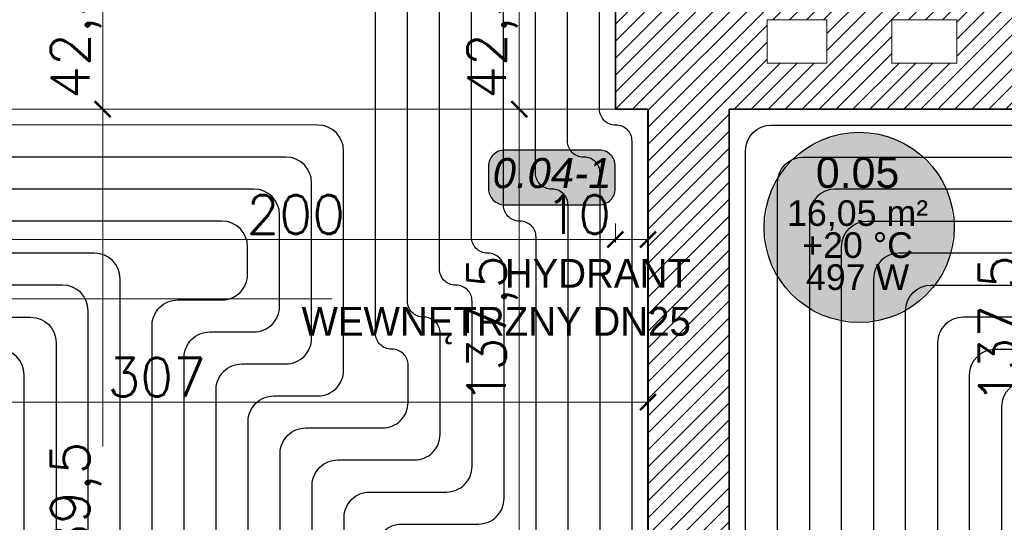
# Model space of a CAD drawing. Header units: millimetres. Extents: x -740 to 33545, y -26688 to 22494.
# Tile 170 of 256: x 11205 to 11513, y 10663 to 10820. Entities that reach past the tile are written whole.
import ezdxf
from ezdxf.enums import TextEntityAlignment as Align
from ezdxf.lldxf.tags import DXFTag

# ---------------------------------------------------------------- set-up
doc = ezdxf.new("R2010")
doc.units = ezdxf.units.MM
doc.header["$MEASUREMENT"] = 0
doc.layers.get('Defpoints').update_dxf_attribs({"color": 252})
for name, color, linetype, lineweight in [('A_istniejące ściany', 252, 'Continuous', 35), ('A_opisy', 252, 'Continuous', 15), ('l.przerywana', 252, 'ICAD_ISO03W100', 5), ('l.wypełnien', 252, 'Continuous', 5), ('Nowe_820-G Rysunki Obrazki_Nr_pióra__23', 252, 'Continuous', 15), ('wymiarowanie', 252, 'Continuous', 9)]:
    doc.layers.add(name, color=color, linetype=linetype, lineweight=lineweight)
for name, color, linetype, lineweight, true_color in [('IS_Floors zone', 7, 'Continuous', 25, 0x008000), ('IS_Przyłącze (powrotne)', 5, 'Continuous', 25, 0x0000ff), ('IS_Przyłącze (zasilające)', 1, 'Continuous', 25, 0xff0000), ('IS_Room (Automatic)', 7, 'Continuous', 25, 0x000000), ('IS_Strefa podłóg', 7, 'Continuous', 25, 0x008000), ('IS_Wężownica OChP', 7, 'Continuous', 25, 0x800080)]:
    doc.layers.add(name, color=color, linetype=linetype, lineweight=lineweight, true_color=true_color)
doc.layers.add('tabelki opis', color=252, linetype='Continuous')
doc.styles.add('Arial_____', font='arial.ttf')
doc.styles.add('Arial__I__', font='ariali.ttf')
doc.styles.add('styl2', font='simplex.shx')
tags = doc.linetypes.add('ICAD_ISO03W100', pattern=[30, 12, -18]).pattern_tags.tags
tags[6:7] = [DXFTag(74, 4), DXFTag(75, 0), DXFTag(340, '0'), DXFTag(46, 1.0), DXFTag(50, 0.0), DXFTag(44, 0.0), DXFTag(45, 0.0)]
tags[4:5] = [DXFTag(74, 4), DXFTag(75, 0), DXFTag(340, '0'), DXFTag(46, 1.0), DXFTag(50, 0.0), DXFTag(44, 0.0), DXFTag(45, 0.0)]
doc.dimstyles.new('Skala 1-50', dxfattribs={"dimtxt": 12, "dimasz": 5, "dimexe": 1, "dimexo": 1, "dimgap": 1.5, "dimtad": 1, "dimdec": 1, "dimrnd": 0.5, "dimtxsty": 'styl2', "dimblk": 'ARCHTICK', "dimcen": 5, "dimadec": 0, "dimazin": 0, "dimtfac": 1, "dimtdec": 1, "dimtmove": 1, "dimatfit": 3, "dimldrblk": 'ARCHTICK', "dimfxl": 0, "dimlwd": -1, "dimlwe": -1, "dimarcsym": 0})

# ---------------------------------------------------------------- blocks, each defined once
blk = doc.blocks.new('_ArchTick')
at = {"color": 0, "linetype": 'ByBlock', "const_width": 0.15}
blk.add_lwpolyline([(-0.5, -0.5), (0.5, 0.5)], dxfattribs=at)
blk = doc.blocks.new('*D2195')
at = {"layer": 'Defpoints', "color": 0}
for p in [(11219.65, 10834.32), (11219.65, 10791.99), (11231, 10791.99)]:
    blk.add_point(p, dxfattribs=at)
at = {"layer": 'wymiarowanie', "color": 0}
for p, q in [((11226, 10834.32), (11232, 10834.32)), ((11231, 10834.32), (11231, 10791.99)), ((11226, 10791.99), (11232, 10791.99))]:
    blk.add_line(p, q, dxfattribs=at)
at = {"layer": 'wymiarowanie', "color": 0, "xscale": 5, "yscale": 5, "zscale": 5}
for p, rotation in [((11231, 10834.32), 90), ((11231, 10791.99), 270)]:
    blk.add_blockref('_ArchTick', p, dxfattribs=dict(at, rotation=rotation))
at = {"layer": 'wymiarowanie', "color": 0, "insert": (11222.65, 10813.16), "char_height": 12, "attachment_point": 5, "rotation": 90, "style": 'styl2'}
blk.add_mtext('42,5', dxfattribs=at)
blk = doc.blocks.new('*D2196')
at = {"layer": 'Defpoints', "color": 0}
for p in [(11219.65, 10791.99), (11218.78, 10402.52), (11231, 10402.52)]:
    blk.add_point(p, dxfattribs=at)
at = {"layer": 'wymiarowanie', "color": 0}
for p, q in [((11226, 10791.99), (11232, 10791.99)), ((11231, 10791.99), (11231, 10686.66)), ((11231, 10402.52), (11231, 10643.36)), ((11226, 10402.52), (11232, 10402.52))]:
    blk.add_line(p, q, dxfattribs=at)
at = {"layer": 'wymiarowanie', "color": 0, "xscale": 5, "yscale": 5, "zscale": 5}
for p, rotation in [((11231, 10791.99), 90), ((11231, 10402.52), 270)]:
    blk.add_blockref('_ArchTick', p, dxfattribs=dict(at, rotation=rotation))
at = {"layer": 'wymiarowanie', "color": 0, "insert": (11222.65, 10665.01), "char_height": 12, "attachment_point": 5, "rotation": 90, "style": 'styl2'}
blk.add_mtext('389,5', dxfattribs=at)
blk = doc.blocks.new('*D2605')
at = {"layer": 'Defpoints', "color": 0}
for p in [(11191.45, 10791.99), (11391.26, 10791.99), (11391.26, 10751.3)]:
    blk.add_point(p, dxfattribs=at)
at = {"layer": 'wymiarowanie', "color": 0}
for p, q in [((11191.45, 10756.3), (11191.45, 10750.3)), ((11391.26, 10756.3), (11391.26, 10750.3)), ((11191.45, 10751.3), (11391.26, 10751.3))]:
    blk.add_line(p, q, dxfattribs=at)
at = {"layer": 'wymiarowanie', "color": 0, "xscale": 5, "yscale": 5, "zscale": 5, "rotation": 180}
blk.add_blockref('_ArchTick', (11191.45, 10751.3), dxfattribs=at)
at = {"layer": 'wymiarowanie', "color": 0, "xscale": 5, "yscale": 5, "zscale": 5}
blk.add_blockref('_ArchTick', (11391.26, 10751.3), dxfattribs=at)
at = {"layer": 'wymiarowanie', "color": 0, "insert": (11291.35, 10759.1), "char_height": 12, "attachment_point": 5, "style": 'styl2'}
blk.add_mtext('200', dxfattribs=at)
blk = doc.blocks.new('*D2606')
at = {"layer": 'Defpoints', "color": 0}
for p in [(11391.26, 10791.99), (11401.42, 10791.99), (11401.42, 10751.3)]:
    blk.add_point(p, dxfattribs=at)
at = {"layer": 'wymiarowanie', "color": 0}
for p, q in [((11391.26, 10756.3), (11391.26, 10750.3)), ((11401.42, 10756.3), (11401.42, 10750.3)), ((11391.26, 10751.3), (11401.42, 10751.3))]:
    blk.add_line(p, q, dxfattribs=at)
at = {"layer": 'wymiarowanie', "color": 0, "xscale": 5, "yscale": 5, "zscale": 5, "rotation": 180}
blk.add_blockref('_ArchTick', (11391.26, 10751.3), dxfattribs=at)
at = {"layer": 'wymiarowanie', "color": 0, "xscale": 5, "yscale": 5, "zscale": 5}
blk.add_blockref('_ArchTick', (11401.42, 10751.3), dxfattribs=at)
at = {"layer": 'wymiarowanie', "color": 0, "insert": (11379.62, 10759.1), "char_height": 12, "attachment_point": 5, "style": 'styl2'}
blk.add_mtext('10', dxfattribs=at)
blk = doc.blocks.new('*D2607')
at = {"layer": 'Defpoints', "color": 0}
for p in [(11094.39, 10718.05), (11401.42, 10718.05), (11401.42, 10700.5)]:
    blk.add_point(p, dxfattribs=at)
at = {"layer": 'wymiarowanie', "color": 0}
for p, q in [((11094.39, 10705.5), (11094.39, 10699.5)), ((11401.42, 10705.5), (11401.42, 10699.5)), ((11094.39, 10700.5), (11401.42, 10700.5))]:
    blk.add_line(p, q, dxfattribs=at)
at = {"layer": 'wymiarowanie', "color": 0, "xscale": 5, "yscale": 5, "zscale": 5, "rotation": 180}
blk.add_blockref('_ArchTick', (11094.39, 10700.5), dxfattribs=at)
at = {"layer": 'wymiarowanie', "color": 0, "xscale": 5, "yscale": 5, "zscale": 5}
blk.add_blockref('_ArchTick', (11401.42, 10700.5), dxfattribs=at)
at = {"layer": 'wymiarowanie', "color": 0, "insert": (11247.9, 10708.3), "char_height": 12, "attachment_point": 5, "style": 'styl2'}
blk.add_mtext('307', dxfattribs=at)
blk = doc.blocks.new('*D2799')
at = {"layer": 'Defpoints', "color": 0}
for p in [(11391.26, 10834.32), (11361.18, 10791.99), (11391.26, 10791.99)]:
    blk.add_point(p, dxfattribs=at)
at = {"layer": 'wymiarowanie', "color": 0}
for p, q in [((11366.18, 10834.32), (11360.18, 10834.32)), ((11361.18, 10834.32), (11361.18, 10791.99)), ((11366.18, 10791.99), (11360.18, 10791.99))]:
    blk.add_line(p, q, dxfattribs=at)
at = {"layer": 'wymiarowanie', "color": 0, "xscale": 5, "yscale": 5, "zscale": 5}
for p, rotation in [((11361.18, 10834.32), 90), ((11361.18, 10791.99), 270)]:
    blk.add_blockref('_ArchTick', p, dxfattribs=dict(at, rotation=rotation))
at = {"layer": 'wymiarowanie', "color": 0, "insert": (11352.83, 10813.16), "char_height": 12, "attachment_point": 5, "rotation": 90, "style": 'styl2'}
blk.add_mtext('42,5', dxfattribs=at)
blk = doc.blocks.new('*D2800')
at = {"layer": 'Defpoints', "color": 0}
for p in [(11391.26, 10791.99), (11361.18, 10654.38), (11401.42, 10654.38)]:
    blk.add_point(p, dxfattribs=at)
at = {"layer": 'wymiarowanie', "color": 0}
for p, q in [((11366.18, 10791.99), (11360.18, 10791.99)), ((11361.18, 10791.99), (11361.18, 10654.38)), ((11366.18, 10654.38), (11360.18, 10654.38))]:
    blk.add_line(p, q, dxfattribs=at)
at = {"layer": 'wymiarowanie', "color": 0, "xscale": 5, "yscale": 5, "zscale": 5}
for p, rotation in [((11361.18, 10791.99), 90), ((11361.18, 10654.38), 270)]:
    blk.add_blockref('_ArchTick', p, dxfattribs=dict(at, rotation=rotation))
at = {"layer": 'wymiarowanie', "color": 0, "insert": (11352.83, 10723.19), "char_height": 12, "attachment_point": 5, "rotation": 90, "style": 'styl2'}
blk.add_mtext('137,5', dxfattribs=at)
blk = doc.blocks.new('*D2803')
at = {"layer": 'Defpoints', "color": 0}
for p in [(11490.97, 10791.99), (11480.81, 10654.38), (11521.06, 10654.38)]:
    blk.add_point(p, dxfattribs=at)
at = {"layer": 'wymiarowanie', "color": 0}
for p, q in [((11516.06, 10791.99), (11522.06, 10791.99)), ((11521.06, 10791.99), (11521.06, 10654.38)), ((11516.06, 10654.38), (11522.06, 10654.38))]:
    blk.add_line(p, q, dxfattribs=at)
at = {"layer": 'wymiarowanie', "color": 0, "xscale": 5, "yscale": 5, "zscale": 5}
for p, rotation in [((11521.06, 10791.99), 90), ((11521.06, 10654.38), 270)]:
    blk.add_blockref('_ArchTick', p, dxfattribs=dict(at, rotation=rotation))
at = {"layer": 'wymiarowanie', "color": 0, "insert": (11512.71, 10723.19), "char_height": 12, "attachment_point": 5, "rotation": 90, "style": 'styl2'}
blk.add_mtext('137,5', dxfattribs=at)

msp = doc.modelspace()

# ---------------------------------------------------------------- hatches: boundary and pattern name
at = {"layer": 'IS_Floors zone', "lineweight": 50, "true_color": 0xffffff, "transparency": 33554687}
msp.add_hatch(color=7, dxfattribs=at).paths.add_polyline_path([(11356.6, 10762.13), (11386.22, 10762.13), (11388.72, 10762.8), (11390.55, 10764.63), (11391.22, 10767.13), (11391.22, 10774.22), (11390.55, 10776.72), (11388.72, 10778.55), (11386.22, 10779.22), (11356.6, 10779.22), (11354.1, 10778.55), (11352.27, 10776.72), (11351.6, 10774.22), (11351.6, 10767.13), (11352.27, 10764.63), (11354.1, 10762.8)])
at = {"layer": 'IS_Room (Automatic)', "lineweight": 50, "true_color": 0xffffff, "transparency": 33554687}
msp.add_hatch(color=7, dxfattribs=at).paths.add_polyline_path([(11497.17, 10755.07), (11495.72, 10764.25), (11491.5, 10772.53), (11484.92, 10779.11), (11476.64, 10783.33), (11467.45, 10784.78), (11458.27, 10783.33), (11449.99, 10779.11), (11443.41, 10772.53), (11439.19, 10764.25), (11437.73, 10755.07), (11439.19, 10745.88), (11443.41, 10737.6), (11449.99, 10731.02), (11458.27, 10726.8), (11467.45, 10725.35), (11476.64, 10726.8), (11484.92, 10731.02), (11491.5, 10737.6), (11495.72, 10745.88)])
at = {"layer": 'l.wypełnien'}
h = msp.add_hatch(dxfattribs=at)
h.set_pattern_fill('ANSI31', color=256, scale=30, style=0)
h.paths.add_polyline_path([(11391.26, 10402.52), (11391.26, 10359.34), (11839.15, 10359.34), (11839.15, 9782.76), (11774.02, 9782.76), (11774.02, 9765.83), (11774.02, 9754.82), (11774.02, 9739.58), (11839.15, 9739.58), (11882.33, 9739.58), (11882.33, 10522.75), (11866.24, 10522.75), (11854.39, 10522.75), (11839.15, 10522.75), (11839.15, 10402.52), (11426.82, 10402.52), (11426.82, 10552.38), (11401.42, 10552.38), (11401.42, 10402.52)])
h.paths.add_polyline_path([(11391.26, 10834.32), (11391.26, 10791.99), (11401.42, 10791.99), (11401.42, 10654.38), (11426.82, 10654.38), (11426.82, 10791.99), (11839.15, 10791.99), (11839.15, 10677.69), (11854.39, 10677.69), (11866.24, 10677.69), (11882.33, 10677.69), (11882.33, 11331.32), (11882.33, 11374.5), (11799.42, 11374.5), (11799.42, 11331.32), (11839.15, 11331.32), (11839.15, 10994.32), (11839.15, 10834.32), (11699.45, 10834.32), (11685.18, 10834.32), (11640.68, 10834.32), (11401.42, 10834.32)])
h.paths.add_polyline_path([(11477.62, 10806.38), (11477.62, 10819.93), (11497.94, 10819.93), (11497.94, 10806.38)], flags=16)
h.paths.add_polyline_path([(11438.67, 10819.93), (11438.67, 10806.38), (11457.3, 10806.38), (11457.3, 10819.93)], flags=16)
h.paths.add_polyline_path([(11429.29, 9739.58), (11429.29, 9782.76), (11384.13, 9782.76), (11384.13, 9739.58)])
h.paths.add_polyline_path([(11624.02, 9739.58), (11624.02, 9782.76), (11579.29, 9782.76), (11579.29, 9739.58)])

# ---------------------------------------------------------------- linework, layer by layer
at = {"layer": 'A_istniejące ściany'}
for points in [[(11391.26, 10791.99), (11391.26, 10834.32)], [(11401.42, 10791.99), (11401.42, 10654.38)], [(11426.82, 10791.99), (11839.15, 10791.99)], [(11426.82, 10654.38), (11426.82, 10791.99)], [(11426.82, 10791.99), (11509.79, 10791.99)]]:
    msp.add_lwpolyline(points, dxfattribs=at)
at = {"layer": 'A_istniejące ściany', "ltscale": 15}
msp.add_lwpolyline([(11391.26, 10791.99), (11401.42, 10791.99)], dxfattribs=at)
at = {"layer": 'A_opisy'}
msp.add_line((11182.6, 10732.79), (11302.6, 10732.79), dxfattribs=at)
at = {"layer": 'IS_Floors zone'}
msp.add_lwpolyline([(11356.6, 10762.13), (11386.22, 10762.13, 0.414214), (11391.22, 10767.13), (11391.22, 10774.22, 0.414214), (11386.22, 10779.22), (11356.6, 10779.22, 0.414214), (11351.6, 10774.22), (11351.6, 10767.13, 0.414214)], format="xyb", close=True, dxfattribs=at)
at = {"layer": 'IS_Przyłącze (powrotne)', "color": 9, "true_color": 0xc8c8c8, "transparency": 33554687}
msp.add_lwpolyline([(11347.47, 10468.52), (11347.47, 10532.36, 0.417763), (11342.07, 10537.69), (11341.85, 10537.69, -0.417763), (11336.45, 10543.03), (11336.45, 10634.42, -0.414214), (11344.45, 10642.42), (11368.45, 10642.42, 0.414214), (11376.45, 10650.42), (11376.45, 10762.03, 0.414214), (11371.46, 10767.02), (11371.26, 10767.02, -0.414214), (11366.27, 10772), (11366.27, 10851.35, -0.414214), (11374.27, 10859.35), (11559.87, 10859.35, 0.418674), (11567.87, 10867.47), (11566.14, 10981.47, 0.409767), (11558.14, 10989.35), (11489.42, 10989.35, -0.414214), (11481.42, 10997.35), (11481.42, 11006.35), (11481.42, 11008.85)], format="xyb", dxfattribs=at)
at = {"layer": 'IS_Przyłącze (powrotne)', "color": 12, "true_color": 0xc80000, "transparency": 33554687, "extrusion": (0, 0, -1)}
msp.add_lwpolyline([(-11352.47, 10433.54), (-11352.47, 10465.84, 0.424074), (-11354.42, 10467.73, -0.424074), (-11356.45, 10469.61), (-11356.45, 10614.42, 0.414214), (-11364.45, 10622.42), (-11388.45, 10622.42, -0.414214), (-11396.45, 10630.42), (-11396.45, 10782.03, -0.414214), (-11391.46, 10787.02), (-11391.26, 10787.02, 0.414214), (-11386.27, 10792), (-11386.27, 10831.35, 0.414214), (-11394.27, 10839.35), (-11580.18, 10839.35, -0.418674), (-11588.18, 10847.47), (-11587, 10925.11, 0.425797), (-11594.75, 10932.79), (-11602.93, 10932.59), (-11605.45, 10932.59)], format="xyb", dxfattribs=at)
at = {"layer": 'IS_Przyłącze (powrotne)', "color": 132, "true_color": 0x00c8c8, "transparency": 33554687}
msp.add_lwpolyline([(11342.47, 10458.5), (11342.47, 10509.67, 0.415716), (11334.43, 10517.67), (11324.49, 10517.62, -0.415716), (11316.45, 10525.62), (11316.45, 10654.42, -0.414214), (11324.45, 10662.42), (11348.45, 10662.42, 0.414214), (11356.45, 10670.42), (11356.45, 10742.03, 0.414214), (11351.46, 10747.02), (11351.26, 10747.02, -0.414214), (11346.27, 10752), (11346.27, 10871.35, -0.414214)], format="xyb", dxfattribs=at)
at = {"layer": 'IS_Przyłącze (powrotne)', "color": 212, "true_color": 0xc800c8, "transparency": 33554687, "extrusion": (0, 0, -1)}
msp.add_lwpolyline([(-11316.96, 10497.62), (-11304.47, 10497.58, 0.415166), (-11296.45, 10505.58), (-11296.45, 10674.42, 0.414214), (-11304.45, 10682.42), (-11328.45, 10682.42, -0.414214), (-11336.45, 10690.42), (-11336.45, 10722.03, -0.414214), (-11331.46, 10727.02), (-11331.26, 10727.02, 0.414214), (-11326.27, 10732), (-11326.27, 10834.33), (-11326.27, 10866.84)], format="xyb", dxfattribs=at)
at = {"layer": 'IS_Przyłącze (powrotne)', "color": 172, "true_color": 0x0000c8, "transparency": 33554687}
msp.add_lwpolyline([(11332.47, 10438.48), (11332.47, 10469.65, 0.414911), (11324.45, 10477.65), (11284.47, 10477.56, -0.414911), (11276.45, 10485.56), (11276.45, 10694.42, -0.414214), (11284.45, 10702.42), (11298.27, 10702.42, 0.414216), (11306.27, 10710.42), (11306.27, 10779.02, 0.414166), (11298.27, 10787.02), (11107.44, 10787.05, 0.414259), (11099.44, 10779.05), (11099.44, 10686.8, -0.419046), (11091.31, 10678.8), (11082.45, 10678.95), (11079.94, 10678.95)], format="xyb", dxfattribs=at)
at = {"layer": 'IS_Przyłącze (powrotne)', "color": 92, "true_color": 0x00c800, "transparency": 33554687, "extrusion": (0, 0, -1)}
msp.add_lwpolyline([(-11357.47, 10423.48), (-11357.47, 10439.62, 0.416274), (-11365.53, 10447.62), (-11368.39, 10447.6, -0.416274), (-11376.45, 10455.6), (-11376.45, 10594.42, 0.414214), (-11384.45, 10602.42), (-11433.95, 10602.42, -0.414214), (-11441.95, 10610.42), (-11441.95, 10769.03, 0.414201), (-11449.95, 10777.03), (-11654.38, 10777.04), (-11656.88, 10777.04)], format="xyb", dxfattribs=at)
at = {"layer": 'IS_Przyłącze (powrotne)', "color": 52, "true_color": 0xc8c800, "transparency": 33554687, "extrusion": (0, 0, -1)}
msp.add_lwpolyline([(-11291.96, 10457.6), (-11264.46, 10457.54, 0.414764), (-11256.45, 10465.54), (-11256.45, 10714.42, 0.414214), (-11264.45, 10722.42), (-11278.27, 10722.42, -0.414224), (-11286.27, 10730.42), (-11286.27, 10759.02, -0.414151), (-11278.27, 10767.02), (-11127.44, 10767.04, -0.414266)], format="xyb", dxfattribs=at)
at = {"layer": 'IS_Przyłącze (powrotne)', "color": 92, "true_color": 0x00c800, "transparency": 33554687}
msp.add_lwpolyline([(11322.47, 10418.47), (11322.47, 10429.64, 0.414668), (11314.46, 10437.64), (11244.46, 10437.53, -0.414668), (11236.45, 10445.53), (11236.45, 10739.02, 0.41415), (11228.45, 10747.02), (11147.44, 10747.04, 0.414277), (11139.44, 10739.04), (11139.44, 10646.14, -0.419046), (11131.31, 10638.14), (11075.69, 10639.06, 0.418498), (11067.56, 10631.07), (11067.48, 10587.5, -0.413668), (11059.48, 10579.52), (10877.6, 10579.52, -0.414214), (10869.6, 10587.52), (10869.6, 10655.83, 0.414214), (10861.6, 10663.83), (10842.6, 10663.83), (10830.11, 10663.83)], format="xyb", dxfattribs=at)
at = {"layer": 'IS_Przyłącze (zasilające)', "color": 9, "true_color": 0xc8c8c8, "transparency": 33554687}
msp.add_lwpolyline([(11344.97, 10463.51), (11344.97, 10519.67, 0.416325), (11336.91, 10527.67), (11334.5, 10527.65, -0.416325), (11326.45, 10535.65), (11326.45, 10644.42, -0.414214), (11334.45, 10652.42), (11358.45, 10652.42, 0.414214), (11366.45, 10660.42), (11366.45, 10752.03, 0.414214), (11361.46, 10757.02), (11361.26, 10757.02, -0.414214), (11356.27, 10762), (11356.27, 10861.35, -0.414214), (11364.27, 10869.35), (11549.72, 10869.35, 0.418674), (11557.72, 10877.47), (11556.29, 10971.47, 0.409767), (11548.29, 10979.35), (11479.42, 10979.35, -0.414214), (11471.42, 10987.35), (11471.42, 11006.35), (11471.42, 11013.85)], format="xyb", dxfattribs=at)
at = {"layer": 'IS_Przyłącze (zasilające)', "color": 12, "true_color": 0xc80000, "transparency": 33554687, "extrusion": (0, 0, -1)}
msp.add_lwpolyline([(-11348.21, 10547.79), (-11347.31, 10547.75, 0.425341), (-11346.45, 10548.58), (-11346.45, 10624.42, 0.414214), (-11354.45, 10632.42), (-11378.45, 10632.42, -0.414214), (-11386.45, 10640.42), (-11386.45, 10772.03, -0.414214), (-11381.46, 10777.02), (-11381.26, 10777.02, 0.414214), (-11376.27, 10782), (-11376.27, 10841.35, 0.414214), (-11384.27, 10849.35), (-11570.03, 10849.35, -0.418674), (-11578.03, 10857.47), (-11576.85, 10934.91, 0.425813), (-11585.04, 10943.03), (-11602.9, 10942.59), (-11610.45, 10942.59)], format="xyb", dxfattribs=at)
at = {"layer": 'IS_Przyłącze (zasilające)', "color": 132, "true_color": 0x00c8c8, "transparency": 33554687}
msp.add_lwpolyline([(11339.97, 10453.49), (11339.97, 10499.67, 0.41538), (11331.94, 10507.67), (11314.48, 10507.6, -0.41538), (11306.45, 10515.6), (11306.45, 10664.42, -0.414214), (11314.45, 10672.42), (11338.45, 10672.42, 0.414214), (11346.45, 10680.42), (11346.45, 10732.03, 0.414214), (11341.46, 10737.02), (11341.26, 10737.02, -0.414214), (11336.27, 10742), (11336.27, 10881.35, -0.414214)], format="xyb", dxfattribs=at)
at = {"layer": 'IS_Przyłącze (zasilające)', "color": 212, "true_color": 0xc800c8, "transparency": 33554687, "extrusion": (0, 0, -1)}
msp.add_lwpolyline([(-11310.71, 10487.61), (-11294.47, 10487.57, 0.415019), (-11286.45, 10495.57), (-11286.45, 10684.42, 0.414214), (-11294.45, 10692.42), (-11318.45, 10692.42, -0.414214), (-11326.45, 10700.42), (-11326.45, 10712.03, -0.414214), (-11321.46, 10717.02), (-11321.26, 10717.02, 0.414214), (-11316.27, 10722), (-11316.27, 10834.32), (-11316.27, 10871.84)], format="xyb", dxfattribs=at)
at = {"layer": 'IS_Przyłącze (zasilające)', "color": 92, "true_color": 0x00c800, "transparency": 33554687, "extrusion": (0, 0, -1)}
for points in [[(-11354.97, 10428.5), (-11354.97, 10452.09, 0.417623), (-11360.59, 10457.64), (-11360.82, 10457.64, -0.417623), (-11366.45, 10463.2), (-11366.45, 10604.42, 0.414214), (-11374.45, 10612.42), (-11423.95, 10612.42, -0.414214), (-11431.95, 10620.42), (-11431.95, 10779.03, 0.414201), (-11439.95, 10787.03), (-11654.38, 10787.04), (-11661.88, 10787.04)], [(-11273.21, 10427.58), (-11234.46, 10427.53, 0.414631), (-11226.45, 10435.53), (-11226.45, 10729.03, -0.414141), (-11218.45, 10737.03), (-11157.44, 10737.04, -0.414286), (-11149.44, 10729.04), (-11149.44, 10635.97, 0.419046), (-11141.31, 10627.97), (-11085.68, 10628.89, -0.418498), (-11077.54, 10620.91), (-11077.46, 10577.5, 0.413668), (-11069.46, 10569.52), (-10867.6, 10569.52, 0.414214), (-10859.6, 10577.52), (-10859.6, 10645.83, -0.414214), (-10851.6, 10653.83), (-10842.6, 10653.83), (-10825.11, 10653.83)]]:
    msp.add_lwpolyline(points, format="xyb", dxfattribs=at)
at = {"layer": 'IS_Przyłącze (zasilające)', "color": 172, "true_color": 0x0000c8, "transparency": 33554687, "extrusion": (0, 0, -1)}
msp.add_lwpolyline([(-11298.21, 10467.6), (-11274.46, 10467.55, 0.414829), (-11266.45, 10475.55), (-11266.45, 10704.42, 0.414214), (-11274.45, 10712.42), (-11288.27, 10712.42, -0.41422), (-11296.27, 10720.42), (-11296.27, 10769.02, -0.414159), (-11288.27, 10777.02), (-11117.44, 10777.05, -0.414262), (-11109.44, 10769.05), (-11109.44, 10676.64, 0.419046), (-11101.31, 10668.64), (-11082.44, 10668.95), (-11074.86, 10669.07)], format="xyb", dxfattribs=at)
at = {"layer": 'IS_Przyłącze (zasilające)', "color": 52, "true_color": 0xc8c800, "transparency": 33554687, "extrusion": (0, 0, -1)}
msp.add_lwpolyline([(-11285.71, 10447.59), (-11254.46, 10447.54, 0.414711), (-11246.45, 10455.54), (-11246.45, 10724.42, 0.414214), (-11254.45, 10732.42), (-11268.27, 10732.42, -0.414228), (-11276.27, 10740.42), (-11276.27, 10749.02, -0.414142), (-11268.27, 10757.02), (-11137.44, 10757.04, -0.41427)], format="xyb", dxfattribs=at)
at = {"layer": 'IS_Room (Automatic)'}
msp.add_circle((11467.45, 10755.07), 29.72, dxfattribs=at)
at = {"layer": 'IS_Strefa podłóg', "extrusion": (0, 0, -1)}
for points in [[(-11401.45, 10402.65), (-11094.44, 10402.65), (-11094.44, 10792.05), (-11401.45, 10792.03)], [(-11839.15, 10402.65), (-11426.95, 10402.65), (-11426.95, 10792.03), (-11839.15, 10792.05)]]:
    msp.add_lwpolyline(points, close=True, dxfattribs=at)
at = {"layer": 'IS_Wężownica OChP', "color": 52, "true_color": 0xc8c800, "transparency": 33554687, "extrusion": (0, 0, -1)}
for points in [[(-11641.38, 10767.04), (-11459.94, 10767.03, -0.414202), (-11451.95, 10759.03), (-11451.95, 10435.65, -0.414213), (-11459.95, 10427.65), (-11621.38, 10427.65, -0.414214)], [(-11611.38, 10437.65), (-11469.95, 10437.65, 0.414213), (-11461.95, 10445.65), (-11461.95, 10749.03, 0.414202), (-11469.95, 10757.03), (-11631.38, 10757.04, 0.414225)], [(-11621.38, 10747.04), (-11479.95, 10747.03, -0.414202), (-11471.95, 10739.03), (-11471.95, 10455.65, -0.414213), (-11479.95, 10447.65), (-11601.38, 10447.65, -0.414214)], [(-11591.38, 10457.65), (-11489.95, 10457.65, 0.414214), (-11481.95, 10465.65), (-11481.95, 10729.03, 0.414201), (-11489.95, 10737.03), (-11611.38, 10737.04, 0.414226)], [(-11601.38, 10727.04), (-11499.95, 10727.03, -0.414201), (-11491.95, 10719.03), (-11491.95, 10475.65, -0.414214), (-11499.95, 10467.65), (-11581.38, 10467.65, -0.414214)], [(-11571.38, 10477.65), (-11509.95, 10477.65, 0.414214), (-11501.95, 10485.65), (-11501.95, 10709.03, 0.414202), (-11509.95, 10717.03), (-11591.38, 10717.04, 0.414226)], [(-11519.95, 10707.03, -0.414202), (-11511.95, 10699.03), (-11511.95, 10495.65, -0.414214), (-11519.95, 10487.65)]]:
    msp.add_lwpolyline(points, format="xyb", dxfattribs=at)
at = {"layer": 'IS_Wężownica OChP', "color": 12, "true_color": 0xc80000, "transparency": 33554687}
for points in [[(11167.44, 10727.04), (11208.45, 10727.03, -0.414142), (11216.45, 10719.03), (11216.45, 10435.65, -0.414214), (11208.45, 10427.65), (11127.44, 10427.65, -0.414214)], [(11198.45, 10437.65, 0.414214), (11206.45, 10445.65), (11206.45, 10709.03, 0.414141), (11198.45, 10717.03)]]:
    msp.add_lwpolyline(points, format="xyb", dxfattribs=at)
at = {"layer": 'l.przerywana', "ltscale": 0.3}
msp.add_lwpolyline([(11191.45, 10834.32), (11391.26, 10834.32), (11391.26, 10791.99), (11191.45, 10791.99)], close=True, dxfattribs=at)
at = {"layer": 'Nowe_820-G Rysunki Obrazki_Nr_pióra__23', "linetype": 'Continuous', "lineweight": 15}
for points in [[(11438.67, 10819.93), (11457.3, 10819.93)], [(11438.67, 10806.38), (11438.67, 10819.93)], [(11457.3, 10819.93), (11457.3, 10806.38)], [(11477.62, 10819.93), (11497.94, 10819.93)], [(11477.62, 10806.38), (11477.62, 10819.93)], [(11497.94, 10819.93), (11497.94, 10806.38)], [(11457.3, 10806.38), (11438.67, 10806.38)], [(11497.94, 10806.38), (11477.62, 10806.38)]]:
    msp.add_lwpolyline(points, dxfattribs=at)

# ---------------------------------------------------------------- texts
at = {"layer": 'IS_Floors zone', "style": 'Arial__I__'}
msp.add_text('0.04-1', height=9.375, dxfattribs=at).set_placement((11371.45, 10772.03), align=Align.MIDDLE_CENTER)
at = {"layer": 'IS_Room (Automatic)', "style": 'Arial_____'}
msp.add_text('0.05', height=9.6, dxfattribs=at).set_placement((11466.95, 10764.53), align=Align.BOTTOM_CENTER)
for s, p in [('16,05 m²', (11466.95, 10759.53)), ('+20 °C', (11466.95, 10749.53)), ('497 W', (11466.95, 10739.53))]:
    msp.add_text(s, height=8, dxfattribs=at).set_placement(p, align=Align.MIDDLE_CENTER)
at = {"layer": 'tabelki opis', "insert": (10865.19, 10747.62), "char_height": 10.24, "width": 164.736, "attachment_point": 1}
msp.add_mtext('\\pi42.59584;{\\fCentury Gothic|b0|i1|c238|p34;WIATROŁAP}', dxfattribs=at)
at = {"layer": 'wymiarowanie', "insert": (11414.84, 10745.22), "char_height": 9, "width": 232.4726, "attachment_point": 3}
msp.add_mtext('{\\fCentury Gothic|b0|i0|c238|p0;HYDRANT }\\P{\\fCentury Gothic|b0|i0|c238|p0;WEWNĘTRZNY DN25} ', dxfattribs=at)

# ---------------------------------------------------------------- dimensions: what is measured, and where the dimension line sits
at = {"layer": 'wymiarowanie'}
for base, p1, p2, picture, middle in [((11231, 10791.99), (11219.65, 10834.32), (11219.65, 10791.99), '*D2195', (11222.65, 10813.16)), ((11361.18, 10791.99), (11391.26, 10834.32), (11391.26, 10791.99), '*D2799', (11352.83, 10813.16)), ((11361.18, 10654.38), (11391.26, 10791.99), (11401.42, 10654.38), '*D2800', (11352.83, 10723.19)), ((11521.06, 10654.38), (11490.97, 10791.99), (11480.81, 10654.38), '*D2803', (11512.71, 10723.19))]:
    dim = msp.add_linear_dim(base=base, p1=p1, p2=p2, angle=90, dimstyle='Skala 1-50', dxfattribs=at)
    dim.commit()
    dim.dimension.update_dxf_attribs({"geometry": picture, "text_midpoint": middle})
dim = msp.add_linear_dim(base=(11231, 10402.52), p1=(11219.65, 10791.99), p2=(11218.78, 10402.52), angle=90, dimstyle='Skala 1-50', dxfattribs=at)
dim.commit()
dim.dimension.update_dxf_attribs({"geometry": '*D2196', "text_midpoint": (11231, 10665.01), "dimtype": 160})
for base, p1, p2, picture, middle in [((11391.26, 10751.3), (11191.45, 10791.99), (11391.26, 10791.99), '*D2605', (11291.35, 10759.1)), ((11401.42, 10700.5), (11094.39, 10718.05), (11401.42, 10718.05), '*D2607', (11247.9, 10708.3))]:
    dim = msp.add_linear_dim(base=base, p1=p1, p2=p2, dimstyle='Skala 1-50', dxfattribs=at)
    dim.commit()
    dim.dimension.update_dxf_attribs({"geometry": picture, "text_midpoint": middle})
dim = msp.add_linear_dim(base=(11401.42, 10751.3), p1=(11391.26, 10791.99), p2=(11401.42, 10791.99), dimstyle='Skala 1-50', dxfattribs=at)
dim.commit()
dim.dimension.update_dxf_attribs({"geometry": '*D2606', "text_midpoint": (11379.62, 10751.3), "dimtype": 160})

doc.saveas('drawing.dxf')
